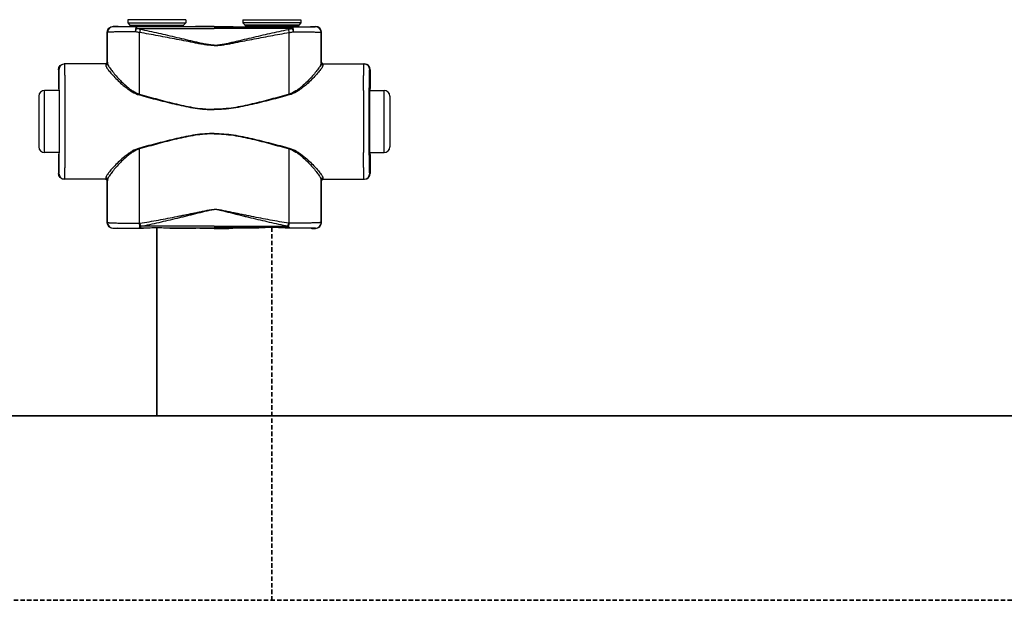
# Model space of a CAD drawing. Header units: millimetres. Extents: x 17747 to 112039, y -74980 to 446921.
# Tile 69 of 256: x 45098 to 45526, y -71859 to -71607. Entities that reach past the tile are written whole.
import ezdxf

# ---------------------------------------------------------------- set-up
doc = ezdxf.new("R2010")
doc.units = ezdxf.units.MM
doc.linetypes.add('VERDECKT', pattern=[9.525, 6.35, -3.175])
doc.layers.add('UT_SCHÉMA_PŘÍVOD', color=10, linetype='Continuous', lineweight=35)
doc.layers.add('UT_SCHÉMA_ZPÁTEČKA', color=172, linetype='VERDECKT', lineweight=35)

msp = doc.modelspace()

# ---------------------------------------------------------------- linework, layer by layer
at = {"color": 0, "linetype": 'Continuous'}
for p, q in [((45170.48, -71607.25), (45145.28, -71607.25)), ((45145.28, -71607.25), (45145.28, -71608.65)), ((45145.28, -71608.65), (45146.23, -71609.61)), ((45145.28, -71608.65), (45170.48, -71608.65)), ((45170.48, -71608.65), (45169.52, -71609.61)), ((45170.48, -71607.25), (45170.48, -71608.65)), ((45195.28, -71607.25), (45220.48, -71607.25)), ((45195.28, -71607.25), (45195.28, -71608.65)), ((45220.48, -71608.65), (45195.28, -71608.65)), ((45195.28, -71608.65), (45196.23, -71609.61)), ((45220.48, -71608.65), (45219.52, -71609.61)), ((45220.48, -71607.25), (45220.48, -71608.65)), ((45136.5, -71612.77), (45136.38, -71612.65)), ((45136.38, -71625.65), (45136.38, -71612.65)), ((45139, -71610.27), (45138.88, -71610.15)), ((45140.53, -71610.15), (45138.88, -71610.15)), ((45140.88, -71610.26), (45140.53, -71610.15)), ((45146.23, -71609.61), (45169.52, -71609.61)), ((45146.38, -71609.96), (45169.38, -71609.96)), ((45146.38, -71609.96), (45146.38, -71610.32)), ((45154.02, -71610.34), (45149.18, -71610.34)), ((45149.18, -71611.04), (45149.18, -71610.34)), ((45149.18, -71611.04), (45182.88, -71611.04)), ((45182.88, -71610.34), (45161.73, -71610.34)), ((45169.38, -71609.96), (45169.38, -71610.32)), ((45176.63, -71610.15), (45174.88, -71610.26)), ((45182.88, -71610.15), (45176.63, -71610.15)), ((45182.88, -71610.15), (45189.13, -71610.15)), ((45182.88, -71610.34), (45204.02, -71610.34)), ((45216.58, -71611.04), (45182.88, -71611.04)), ((45189.13, -71610.15), (45190.88, -71610.26)), ((45219.52, -71609.61), (45196.23, -71609.61)), ((45219.38, -71609.96), (45196.38, -71609.96)), ((45196.38, -71609.96), (45196.38, -71610.32)), ((45211.73, -71610.34), (45216.58, -71610.34)), ((45216.58, -71611.04), (45216.58, -71610.34)), ((45219.38, -71609.96), (45219.38, -71610.32)), ((45224.88, -71610.26), (45225.23, -71610.15)), ((45225.23, -71610.15), (45226.88, -71610.15)), ((45226.76, -71610.27), (45226.88, -71610.15)), ((45229.26, -71612.77), (45229.38, -71612.65)), ((45229.38, -71625.65), (45229.38, -71612.65)), ((45136.38, -71625.65), (45136.48, -71625.65)), ((45229.38, -71625.65), (45229.27, -71625.65)), ((45115.39, -71628.95), (45115.18, -71628.95)), ((45115.18, -71628.95), (45115.18, -71637.1)), ((45135.68, -71626.45), (45117.68, -71626.45)), ((45230.07, -71626.45), (45248.08, -71626.45)), ((45250.37, -71628.95), (45250.58, -71628.95)), ((45250.58, -71628.95), (45250.58, -71637.1)), ((45115.43, -71637.95), (45109.18, -71637.95)), ((45109.18, -71664.95), (45109.18, -71637.95)), ((45115.18, -71637.1), (45115.39, -71637.45)), ((45115.57, -71637.47), (45115.57, -71637.45)), ((45250.18, -71637.47), (45250.18, -71637.45)), ((45250.33, -71637.95), (45256.58, -71637.95)), ((45250.58, -71637.1), (45250.37, -71637.45)), ((45256.58, -71664.95), (45256.58, -71637.95)), ((45106.68, -71640.45), (45106.68, -71662.45)), ((45259.08, -71640.45), (45259.08, -71662.45)), ((45115.43, -71664.95), (45109.18, -71664.95)), ((45115.39, -71665.45), (45115.18, -71665.8)), ((45115.18, -71665.8), (45115.18, -71673.95)), ((45115.57, -71665.45), (45115.57, -71665.44)), ((45250.18, -71665.45), (45250.18, -71665.44)), ((45250.33, -71664.95), (45256.58, -71664.95)), ((45250.37, -71665.45), (45250.58, -71665.8)), ((45250.58, -71665.8), (45250.58, -71673.95)), ((45115.18, -71673.95), (45115.39, -71673.95)), ((45135.68, -71676.45), (45117.68, -71676.45)), ((45136.48, -71677.25), (45136.38, -71677.25)), ((45136.38, -71695.35), (45136.38, -71677.25)), ((45229.27, -71677.25), (45229.38, -71677.25)), ((45229.38, -71695.35), (45229.38, -71677.25)), ((45230.07, -71676.45), (45248.08, -71676.45)), ((45250.58, -71673.95), (45250.37, -71673.95)), ((45136.38, -71695.35), (45136.5, -71695.24)), ((45138.88, -71697.85), (45139, -71697.74)), ((45140.53, -71697.85), (45138.88, -71697.85)), ((45140.88, -71697.75), (45140.53, -71697.85)), ((45150.42, -71695.61), (45150.6, -71695.61)), ((45150.75, -71697.66), (45150.92, -71697.66)), ((45182.88, -71696.92), (45150.92, -71696.92)), ((45150.92, -71697.66), (45150.92, -71696.92)), ((45150.92, -71697.66), (45152.18, -71697.66)), ((45163.57, -71697.66), (45182.88, -71697.66)), ((45176.63, -71697.85), (45174.88, -71697.75)), ((45182.88, -71697.85), (45176.63, -71697.85)), ((45182.88, -71696.92), (45214.83, -71696.92)), ((45202.18, -71697.66), (45182.88, -71697.66)), ((45182.88, -71697.85), (45189.13, -71697.85)), ((45189.13, -71697.85), (45190.88, -71697.75)), ((45214.83, -71697.66), (45213.57, -71697.66)), ((45214.83, -71697.66), (45214.83, -71696.92)), ((45215.01, -71697.66), (45214.83, -71697.66)), ((45215.34, -71695.61), (45215.16, -71695.61)), ((45224.88, -71697.75), (45225.23, -71697.85)), ((45225.23, -71697.85), (45226.88, -71697.85)), ((45226.88, -71697.85), (45226.76, -71697.74)), ((45229.38, -71695.35), (45229.26, -71695.24))]:
    msp.add_line(p, q, dxfattribs=at)
for centre, radius, start, end in [((45139, -71612.77), 2.5, 90.0025, 179.9975), ((45145.88, -71609.96), 0.5, 0, 45), ((45169.88, -71609.96), 0.5, 135, 180), ((45195.88, -71609.96), 0.5, 0, 45), ((45219.88, -71609.96), 0.5, 135, 180), ((45226.76, -71612.77), 2.5, 0.0025, 89.9975), ((45135.68, -71625.65), 0.8, 270.0036, 359.9972), ((45230.07, -71625.65), 0.8, 180.0028, 269.9964), ((45117.89, -71628.95), 2.5, 90.0022, 180.0011), ((45247.87, -71628.95), 2.5, 359.9989, 89.9978), ((45109.18, -71640.45), 2.5, 90, 180), ((42675.72, -71651.45), 2442.41, 359.68325, 0.31675), ((47690.04, -71651.45), 2442.41, 179.68325, 180.31675), ((45256.58, -71640.45), 2.5, 0, 90), ((45109.18, -71662.45), 2.5, 180, 270), ((45256.58, -71662.45), 2.5, 270, 0), ((45117.89, -71673.95), 2.5, 179.9989, 269.9978), ((45135.68, -71677.25), 0.8, 0.0028, 89.9964), ((45230.07, -71677.25), 0.8, 90.0036, 179.9972), ((45247.87, -71673.95), 2.5, 270.0022, 0.0011), ((45139, -71695.23), 2.5, 180.0025, 269.9975), ((45226.76, -71695.23), 2.5, 270.0025, 359.9975)]:
    msp.add_arc(centre, radius, start, end, dxfattribs=at)
at = {"color": 0, "linetype": 'Continuous', "extrusion": (0, 0, -1)}
for centre, major_axis, ratio, start_param, end_param in [((45138.88, -71612.65), (-1.77, 1.77), 0.999973, -0.785384, 0.785384), ((45157.88, -71610.26), (-17, 0), 0.005236, 4.941076, 6.283185), ((45157.88, -71610.26), (-17, 0), 0.005236, 3.141593, 4.483702), ((45135.58, -71625.65), (-0.8, 0), 0.999986, -3.141593, -1.659157), ((45117.68, -71628.95), (-2.5, 0), 0.999945, 0, 1.570796), ((45115.39, -71651.45), (0, 14), 0.010472, 0, 3.141593), ((45117.68, -71673.95), (-2.5, 0), 0.999945, -1.570796, 0), ((45135.58, -71677.25), (0.8, 0), 0.999986, -1.395381, 0), ((45138.88, -71695.35), (1.77, 1.77), 0.999973, -3.926977, -2.356208), ((45157.88, -71697.75), (-17, 0), 0.005236, 0, 1.229157), ((45157.88, -71697.75), (-17, 0), 0.005236, 1.912436, 3.141593)]:
    msp.add_ellipse(centre, major_axis=major_axis, ratio=ratio, start_param=start_param, end_param=end_param, dxfattribs=at)
at = {"color": 0, "linetype": 'Continuous'}
for centre, major_axis, ratio, start_param, end_param in [((45207.88, -71610.26), (17, 0), 0.005236, 3.141593, 4.483702), ((45207.88, -71610.26), (17, 0), 0.005236, 4.941076, 6.283185), ((45226.88, -71612.65), (1.77, 1.77), 0.999973, -0.785384, 0.785384), ((45230.18, -71625.65), (0.8, 0), 0.999986, -3.141593, -1.659157), ((45248.08, -71628.95), (2.5, 0), 0.999945, 0, 1.570796), ((45250.37, -71651.45), (0, 14), 0.010472, 0, 3.141593), ((45230.18, -71677.25), (-0.8, 0), 0.999986, -1.395381, 0), ((45248.08, -71673.95), (2.5, 0), 0.999945, -1.570796, 0), ((45207.88, -71697.75), (17, 0), 0.005236, 1.912436, 3.141593), ((45207.88, -71697.75), (17, 0), 0.005236, 0, 1.229157), ((45226.88, -71695.35), (-1.77, 1.77), 0.999973, -3.926977, -2.356208)]:
    msp.add_ellipse(centre, major_axis=major_axis, ratio=ratio, start_param=start_param, end_param=end_param, dxfattribs=at)
for points, knots in [([(45148.56, -71612.46), (45147.73, -71612.47), (45146.12, -71612.48), (45144.16, -71612.5), (45142.69, -71612.52), (45141.69, -71612.53), (45140.76, -71612.55), (45139.91, -71612.57), (45139.14, -71612.59), (45138.47, -71612.62), (45137.89, -71612.64), (45137.47, -71612.66), (45137.19, -71612.68), (45137.01, -71612.69), (45136.86, -71612.7), (45136.74, -71612.72), (45136.64, -71612.73), (45136.57, -71612.74), (45136.53, -71612.76), (45136.5, -71612.77), (45136.5, -71612.77)], [0, 0, 0, 0, 0.207034, 0.39928, 0.488214, 0.57154, 0.648707, 0.71921, 0.782588, 0.838437, 0.886403, 0.926186, 0.942933, 0.957549, 0.970012, 0.98031, 0.988432, 0.994377, 0.998178, 1, 1, 1, 1]), ([(45136.51, -71626.19), (45136.51, -71625.07), (45136.51, -71620.6), (45136.5, -71616.12), (45136.5, -71612.77)], [0, 0, 0, 0, 0.250733, 1, 1, 1, 1]), ([(45149.18, -71610.34), (45148.47, -71610.34), (45147.11, -71610.34), (45145.45, -71610.34), (45144.22, -71610.33), (45143.37, -71610.33), (45142.58, -71610.32), (45141.87, -71610.32), (45141.22, -71610.31), (45140.66, -71610.31), (45140.17, -71610.3), (45139.82, -71610.3), (45139.58, -71610.3), (45139.43, -71610.29), (45139.3, -71610.29), (45139.2, -71610.29), (45139.13, -71610.28), (45139.08, -71610.28), (45139.05, -71610.28), (45139.03, -71610.28), (45139.02, -71610.28), (45139.01, -71610.28), (45139, -71610.28), (45139, -71610.27)], [0, 0, 0, 0, 0.207653, 0.400343, 0.489423, 0.572844, 0.650059, 0.720565, 0.783909, 0.839692, 0.887568, 0.927242, 0.943927, 0.958477, 0.970869, 0.981088, 0.989117, 0.992306, 0.994945, 0.997032, 0.998568, 0.999554, 1, 1, 1, 1]), ([(45149.18, -71610.34), (45149.09, -71610.35), (45148.99, -71610.46), (45148.91, -71610.59), (45148.84, -71610.74), (45148.76, -71610.97), (45148.69, -71611.28), (45148.63, -71611.64), (45148.58, -71612.04), (45148.57, -71612.32), (45148.56, -71612.46)], [0, 0, 0, 0, 0.117156, 0.161001, 0.211236, 0.330442, 0.472834, 0.634922, 0.812344, 1, 1, 1, 1]), ([(45149.18, -71611.04), (45149.05, -71611.25), (45148.82, -71611.71), (45148.64, -71612.2), (45148.56, -71612.46)], [0, 0, 0, 0, 0.464895, 1, 1, 1, 1]), ([(45150.43, -71612.82), (45150.27, -71612.8), (45149.64, -71612.7), (45149.02, -71612.57), (45148.56, -71612.46)], [0, 0, 0, 0, 0.252579, 1, 1, 1, 1]), ([(45150.75, -71611.49), (45150.61, -71611.46), (45150.08, -71611.34), (45149.56, -71611.18), (45149.18, -71611.04)], [0, 0, 0, 0, 0.253704, 1, 1, 1, 1]), ([(45150.75, -71611.49), (45150.69, -71611.69), (45150.57, -71612.13), (45150.47, -71612.58), (45150.43, -71612.82)], [0, 0, 0, 0, 0.464569, 1, 1, 1, 1]), ([(45182.88, -71618.46), (45182.88, -71618.46), (45182.19, -71618.46), (45180.81, -71618.38), (45178.76, -71618.1), (45176.72, -71617.75), (45174.01, -71617.25), (45170.63, -71616.58), (45166.59, -71615.79), (45162.54, -71615), (45158.5, -71614.24), (45154.47, -71613.51), (45151.77, -71613.05), (45150.43, -71612.82)], [0.5000015, 0.5000015, 0.5000015, 0.5000015, 0.500002, 0.5313979, 0.5627848, 0.5941575, 0.6255147, 0.6881766, 0.7507583, 0.8132458, 0.8756245, 0.9378805, 1, 1, 1, 1]), ([(45150.44, -71639.6), (45150.44, -71637.36), (45150.44, -71628.43), (45150.43, -71619.51), (45150.43, -71612.82)], [0, 0, 0, 0, 0.250952, 1, 1, 1, 1]), ([(45182.88, -71618.28), (45182.88, -71618.28), (45182.53, -71618.28), (45181.84, -71618.26), (45180.47, -71618.12), (45178.77, -71617.84), (45176.75, -71617.42), (45174.73, -71616.96), (45172.73, -71616.49), (45170.05, -71615.85), (45166.72, -71615.05), (45162.72, -71614.11), (45158.73, -71613.19), (45154.74, -71612.31), (45152.08, -71611.76), (45150.75, -71611.49)], [0.499995, 0.499995, 0.499995, 0.499995, 0.4999958, 0.5157333, 0.5314718, 0.5629204, 0.5943483, 0.6257534, 0.6571339, 0.6884877, 0.7511054, 0.813586, 0.8759088, 0.9380534, 1, 1, 1, 1]), ([(45161.73, -71610.34), (45161.09, -71610.34), (45159.81, -71610.37), (45157.88, -71610.39), (45155.95, -71610.37), (45154.66, -71610.34), (45154.02, -71610.34)], [0, 0, 0, 0, 0.248355, 0.5, 0.751645, 1, 1, 1, 1]), ([(45182.88, -71618.28), (45182.88, -71618.28), (45183.22, -71618.28), (45183.91, -71618.26), (45185.29, -71618.12), (45186.99, -71617.84), (45189.01, -71617.42), (45191.02, -71616.96), (45193.03, -71616.49), (45195.7, -71615.85), (45199.04, -71615.05), (45203.03, -71614.11), (45207.03, -71613.19), (45211.01, -71612.31), (45213.68, -71611.76), (45215.01, -71611.49)], [0.499995, 0.499995, 0.499995, 0.499995, 0.4999958, 0.5157333, 0.5314718, 0.5629204, 0.5943483, 0.6257534, 0.6571339, 0.6884877, 0.7511054, 0.813586, 0.8759088, 0.9380534, 1, 1, 1, 1]), ([(45182.88, -71618.46), (45182.88, -71618.46), (45183.57, -71618.46), (45184.95, -71618.38), (45187, -71618.1), (45189.04, -71617.75), (45191.75, -71617.25), (45195.12, -71616.58), (45199.17, -71615.79), (45203.21, -71615), (45207.25, -71614.24), (45211.29, -71613.51), (45213.98, -71613.05), (45215.33, -71612.82)], [0.5000015, 0.5000015, 0.5000015, 0.5000015, 0.500002, 0.5313979, 0.5627848, 0.5941575, 0.6255147, 0.6881766, 0.7507583, 0.8132458, 0.8756245, 0.9378805, 1, 1, 1, 1]), ([(45204.02, -71610.34), (45204.66, -71610.34), (45205.95, -71610.37), (45207.88, -71610.39), (45209.81, -71610.37), (45211.09, -71610.34), (45211.73, -71610.34)], [0, 0, 0, 0, 0.248355, 0.5, 0.751645, 1, 1, 1, 1]), ([(45215.01, -71611.49), (45215.14, -71611.46), (45215.67, -71611.34), (45216.2, -71611.18), (45216.58, -71611.04)], [0, 0, 0, 0, 0.253704, 1, 1, 1, 1]), ([(45215.01, -71611.49), (45215.07, -71611.69), (45215.19, -71612.13), (45215.29, -71612.58), (45215.33, -71612.82)], [0, 0, 0, 0, 0.464569, 1, 1, 1, 1]), ([(45215.32, -71639.6), (45215.32, -71637.36), (45215.32, -71628.43), (45215.33, -71619.51), (45215.33, -71612.82)], [0, 0, 0, 0, 0.250952, 1, 1, 1, 1]), ([(45215.33, -71612.82), (45215.49, -71612.8), (45216.11, -71612.7), (45216.73, -71612.57), (45217.19, -71612.46)], [0, 0, 0, 0, 0.252579, 1, 1, 1, 1]), ([(45216.58, -71610.34), (45217.28, -71610.34), (45218.64, -71610.34), (45220.3, -71610.34), (45221.54, -71610.33), (45222.39, -71610.33), (45223.17, -71610.32), (45223.89, -71610.32), (45224.53, -71610.31), (45225.1, -71610.31), (45225.58, -71610.3), (45225.94, -71610.3), (45226.18, -71610.3), (45226.33, -71610.29), (45226.45, -71610.29), (45226.56, -71610.29), (45226.63, -71610.28), (45226.68, -71610.28), (45226.7, -71610.28), (45226.72, -71610.28), (45226.74, -71610.28), (45226.75, -71610.28), (45226.75, -71610.28), (45226.76, -71610.27)], [0, 0, 0, 0, 0.207653, 0.400343, 0.489423, 0.572844, 0.650059, 0.720565, 0.783909, 0.839692, 0.887568, 0.927242, 0.943927, 0.958477, 0.970869, 0.981088, 0.989117, 0.992306, 0.994945, 0.997032, 0.998568, 0.999554, 1, 1, 1, 1]), ([(45216.58, -71610.34), (45216.67, -71610.35), (45216.77, -71610.46), (45216.85, -71610.59), (45216.92, -71610.74), (45216.99, -71610.97), (45217.07, -71611.28), (45217.13, -71611.64), (45217.17, -71612.04), (45217.19, -71612.32), (45217.19, -71612.46)], [0, 0, 0, 0, 0.117156, 0.161001, 0.211236, 0.330442, 0.472834, 0.634922, 0.812344, 1, 1, 1, 1]), ([(45216.58, -71611.04), (45216.7, -71611.25), (45216.93, -71611.71), (45217.11, -71612.2), (45217.19, -71612.46)], [0, 0, 0, 0, 0.464895, 1, 1, 1, 1]), ([(45217.19, -71612.46), (45218.03, -71612.47), (45219.64, -71612.48), (45221.6, -71612.5), (45223.07, -71612.52), (45224.07, -71612.53), (45225, -71612.55), (45225.85, -71612.57), (45226.61, -71612.59), (45227.29, -71612.62), (45227.86, -71612.64), (45228.28, -71612.66), (45228.57, -71612.68), (45228.75, -71612.69), (45228.9, -71612.7), (45229.02, -71612.72), (45229.12, -71612.73), (45229.19, -71612.74), (45229.23, -71612.76), (45229.25, -71612.77), (45229.26, -71612.77)], [0, 0, 0, 0, 0.207034, 0.39928, 0.488214, 0.57154, 0.648707, 0.71921, 0.782588, 0.838437, 0.886403, 0.926186, 0.942933, 0.957549, 0.970012, 0.98031, 0.988432, 0.994377, 0.998178, 1, 1, 1, 1]), ([(45229.25, -71626.19), (45229.25, -71625.07), (45229.25, -71620.6), (45229.25, -71616.12), (45229.26, -71612.77)], [0, 0, 0, 0, 0.250733, 1, 1, 1, 1]), ([(45136.48, -71625.65), (45136.48, -71625.65), (45136.49, -71625.66), (45136.49, -71625.66), (45136.49, -71625.67), (45136.49, -71625.7), (45136.49, -71625.73), (45136.5, -71625.79), (45136.5, -71625.87), (45136.5, -71625.96), (45136.51, -71626.07), (45136.51, -71626.15), (45136.51, -71626.19)], [0, 0, 0, 0, 0.005057, 0.017214, 0.037015, 0.06455, 0.142921, 0.252392, 0.392925, 0.564459, 0.766871, 1, 1, 1, 1]), ([(45229.27, -71625.65), (45229.27, -71625.65), (45229.27, -71625.66), (45229.27, -71625.66), (45229.27, -71625.67), (45229.27, -71625.7), (45229.26, -71625.73), (45229.26, -71625.79), (45229.26, -71625.87), (45229.25, -71625.96), (45229.25, -71626.07), (45229.25, -71626.15), (45229.25, -71626.19)], [0, 0, 0, 0, 0.005057, 0.017214, 0.037015, 0.06455, 0.142921, 0.252392, 0.392925, 0.564459, 0.766871, 1, 1, 1, 1]), ([(45115.57, -71637.45), (45115.57, -71636.82), (45115.56, -71635.63), (45115.54, -71634.19), (45115.52, -71633.14), (45115.51, -71632.43), (45115.5, -71631.79), (45115.49, -71631.21), (45115.48, -71630.69), (45115.47, -71630.24), (45115.45, -71629.86), (45115.44, -71629.58), (45115.43, -71629.39), (45115.43, -71629.28), (45115.42, -71629.18), (45115.42, -71629.1), (45115.41, -71629.04), (45115.4, -71628.99), (45115.4, -71628.97), (45115.39, -71628.95), (45115.39, -71628.95)], [0, 0, 0, 0, 0.221931, 0.420259, 0.509783, 0.592499, 0.668149, 0.736495, 0.797321, 0.850436, 0.895675, 0.932895, 0.948462, 0.961984, 0.973451, 0.982856, 0.990196, 0.99547, 0.998697, 1, 1, 1, 1]), ([(45118.09, -71637.95), (45118.08, -71637.11), (45118.07, -71635.51), (45118.05, -71633.58), (45118.04, -71632.16), (45118.03, -71631.21), (45118.01, -71630.33), (45118, -71629.54), (45117.99, -71628.84), (45117.98, -71628.22), (45117.96, -71627.69), (45117.95, -71627.31), (45117.94, -71627.06), (45117.93, -71626.9), (45117.93, -71626.77), (45117.92, -71626.66), (45117.91, -71626.57), (45117.9, -71626.51), (45117.9, -71626.47), (45117.89, -71626.46), (45117.89, -71626.45), (45117.89, -71626.45)], [0, 0, 0, 0, 0.218984, 0.416191, 0.505653, 0.588551, 0.664564, 0.733396, 0.794781, 0.848478, 0.894279, 0.932006, 0.947796, 0.961515, 0.973152, 0.982695, 0.990138, 0.995479, 0.998726, 0.999584, 1, 1, 1, 1]), ([(45135.68, -71626.45), (45135.68, -71626.45), (45135.69, -71626.46), (45135.69, -71626.46), (45135.69, -71626.47), (45135.69, -71626.49), (45135.69, -71626.53), (45135.7, -71626.59), (45135.7, -71626.66), (45135.7, -71626.75), (45135.71, -71626.86), (45135.71, -71626.93), (45135.71, -71626.97)], [0, 0, 0, 0, 0.005122, 0.017304, 0.037118, 0.064661, 0.143035, 0.252499, 0.393016, 0.564526, 0.766907, 1, 1, 1, 1]), ([(45136.51, -71626.19), (45136.51, -71626.29), (45136.47, -71626.5), (45136.29, -71626.76), (45136.02, -71626.93), (45135.81, -71626.97), (45135.71, -71626.97)], [0, 0, 0, 0, 0.247572, 0.496581, 0.747591, 1, 1, 1, 1]), ([(45135.71, -71626.97), (45135.71, -71627.04), (45135.73, -71627.18), (45135.81, -71627.4), (45135.92, -71627.65), (45136.13, -71628.03), (45136.48, -71628.58), (45137.01, -71629.28), (45137.66, -71630.07), (45138.69, -71631.25), (45140.19, -71632.83), (45142.23, -71634.8), (45144.15, -71636.44), (45145.84, -71637.7), (45147.7, -71638.91), (45149.24, -71639.63), (45150.34, -71639.93)], [0, 0, 0, 0, 0.009694, 0.02127, 0.034861, 0.050494, 0.087694, 0.13227, 0.183417, 0.240322, 0.368483, 0.511765, 0.666448, 0.747227, 0.829948, 1, 1, 1, 1]), ([(45136.51, -71626.19), (45136.51, -71626.26), (45136.53, -71626.4), (45136.6, -71626.63), (45136.7, -71626.89), (45136.9, -71627.3), (45137.24, -71627.86), (45137.74, -71628.59), (45138.35, -71629.39), (45139.32, -71630.61), (45140.74, -71632.23), (45142.67, -71634.25), (45144.48, -71635.94), (45146.1, -71637.26), (45147.88, -71638.51), (45149.37, -71639.29), (45150.44, -71639.6)], [0, 0, 0, 0, 0.010286, 0.022433, 0.036551, 0.052653, 0.090607, 0.135698, 0.187142, 0.244158, 0.372094, 0.514728, 0.6685, 0.748767, 0.830965, 1, 1, 1, 1]), ([(45229.25, -71626.19), (45229.24, -71626.26), (45229.22, -71626.4), (45229.16, -71626.63), (45229.05, -71626.89), (45228.85, -71627.3), (45228.52, -71627.86), (45228.02, -71628.59), (45227.41, -71629.39), (45226.44, -71630.61), (45225.02, -71632.23), (45223.09, -71634.25), (45221.28, -71635.94), (45219.66, -71637.26), (45217.88, -71638.51), (45216.38, -71639.29), (45215.32, -71639.6)], [0, 0, 0, 0, 0.010286, 0.022433, 0.036551, 0.052653, 0.090607, 0.135698, 0.187142, 0.244158, 0.372094, 0.514728, 0.6685, 0.748767, 0.830965, 1, 1, 1, 1]), ([(45230.05, -71626.97), (45230.04, -71627.04), (45230.02, -71627.18), (45229.95, -71627.4), (45229.84, -71627.65), (45229.63, -71628.03), (45229.27, -71628.58), (45228.74, -71629.28), (45228.1, -71630.07), (45227.07, -71631.25), (45225.56, -71632.83), (45223.52, -71634.8), (45221.61, -71636.44), (45219.91, -71637.7), (45218.06, -71638.91), (45216.51, -71639.63), (45215.42, -71639.93)], [0, 0, 0, 0, 0.009694, 0.02127, 0.034861, 0.050494, 0.087694, 0.13227, 0.183417, 0.240322, 0.368483, 0.511765, 0.666448, 0.747227, 0.829948, 1, 1, 1, 1]), ([(45229.25, -71626.19), (45229.25, -71626.29), (45229.29, -71626.5), (45229.47, -71626.76), (45229.73, -71626.93), (45229.94, -71626.97), (45230.05, -71626.97)], [0, 0, 0, 0, 0.247572, 0.496581, 0.747591, 1, 1, 1, 1]), ([(45230.07, -71626.45), (45230.07, -71626.45), (45230.07, -71626.46), (45230.07, -71626.46), (45230.07, -71626.47), (45230.07, -71626.49), (45230.06, -71626.53), (45230.06, -71626.59), (45230.06, -71626.66), (45230.05, -71626.75), (45230.05, -71626.86), (45230.05, -71626.93), (45230.05, -71626.97)], [0, 0, 0, 0, 0.005122, 0.017304, 0.037118, 0.064661, 0.143035, 0.252499, 0.393016, 0.564526, 0.766907, 1, 1, 1, 1]), ([(45247.67, -71637.95), (45247.68, -71637.11), (45247.69, -71635.51), (45247.7, -71633.58), (45247.72, -71632.16), (45247.73, -71631.21), (45247.74, -71630.33), (45247.75, -71629.54), (45247.77, -71628.84), (45247.78, -71628.22), (45247.79, -71627.69), (45247.81, -71627.31), (45247.82, -71627.06), (45247.82, -71626.9), (45247.83, -71626.77), (45247.84, -71626.66), (45247.85, -71626.57), (45247.85, -71626.51), (45247.86, -71626.47), (45247.86, -71626.46), (45247.87, -71626.45), (45247.87, -71626.45)], [0, 0, 0, 0, 0.218984, 0.416191, 0.505653, 0.588551, 0.664564, 0.733396, 0.794781, 0.848478, 0.894279, 0.932006, 0.947796, 0.961515, 0.973152, 0.982695, 0.990138, 0.995479, 0.998726, 0.999584, 1, 1, 1, 1]), ([(45250.18, -71637.45), (45250.19, -71636.82), (45250.2, -71635.63), (45250.22, -71634.19), (45250.23, -71633.14), (45250.24, -71632.43), (45250.25, -71631.79), (45250.27, -71631.21), (45250.28, -71630.69), (45250.29, -71630.24), (45250.3, -71629.86), (45250.31, -71629.58), (45250.32, -71629.39), (45250.33, -71629.28), (45250.33, -71629.18), (45250.34, -71629.1), (45250.35, -71629.04), (45250.35, -71628.99), (45250.36, -71628.97), (45250.36, -71628.95), (45250.37, -71628.95)], [0, 0, 0, 0, 0.221931, 0.420259, 0.509783, 0.592499, 0.668149, 0.736495, 0.797321, 0.850436, 0.895675, 0.932895, 0.948462, 0.961984, 0.973451, 0.982856, 0.990196, 0.99547, 0.998697, 1, 1, 1, 1]), ([(45115.57, -71665.44), (45115.59, -71663.25), (45115.62, -71658.59), (45115.63, -71651.45), (45115.62, -71644.32), (45115.59, -71639.66), (45115.57, -71637.47)], [0, 0, 0, 0, 0.235226, 0.499987, 0.764754, 1, 1, 1, 1]), ([(45250.18, -71665.44), (45250.17, -71663.25), (45250.14, -71658.59), (45250.13, -71651.45), (45250.14, -71644.32), (45250.17, -71639.66), (45250.18, -71637.47)], [0, 0, 0, 0, 0.235226, 0.499987, 0.764754, 1, 1, 1, 1]), ([(45150.44, -71639.6), (45150.43, -71639.63), (45150.4, -71639.74), (45150.36, -71639.85), (45150.34, -71639.93)], [0, 0, 0, 0, 0.258378, 1, 1, 1, 1]), ([(45150.34, -71639.93), (45153, -71640.65), (45157, -71641.72), (45162.36, -71643.09), (45166.4, -71644.06), (45170.47, -71644.94), (45174.57, -71645.67), (45178.02, -71646.08), (45180.79, -71646.26), (45182.18, -71646.29), (45182.88, -71646.29), (45182.88, -71646.29)], [0, 0, 0, 0, 0.1245061, 0.1869228, 0.2494269, 0.3120016, 0.3746311, 0.4372993, 0.4686472, 0.4999998, 0.5, 0.5, 0.5, 0.5]), ([(45150.44, -71639.6), (45153.09, -71640.33), (45157.08, -71641.44), (45162.41, -71642.85), (45166.44, -71643.85), (45170.49, -71644.75), (45174.58, -71645.5), (45178.03, -71645.93), (45180.8, -71646.11), (45182.18, -71646.14), (45182.88, -71646.14), (45182.88, -71646.14)], [0, 0, 0, 0, 0.1244767, 0.1868883, 0.2493924, 0.3119715, 0.3746087, 0.437287, 0.4686409, 0.4999998, 0.5, 0.5, 0.5, 0.5]), ([(45215.32, -71639.6), (45212.66, -71640.33), (45208.68, -71641.44), (45203.34, -71642.85), (45199.32, -71643.85), (45195.26, -71644.75), (45191.17, -71645.5), (45187.73, -71645.93), (45184.96, -71646.11), (45183.57, -71646.14), (45182.88, -71646.14), (45182.88, -71646.14)], [0, 0, 0, 0, 0.1244767, 0.1868883, 0.2493924, 0.3119715, 0.3746087, 0.437287, 0.4686409, 0.4999998, 0.5, 0.5, 0.5, 0.5]), ([(45215.42, -71639.93), (45212.76, -71640.65), (45208.75, -71641.72), (45203.4, -71643.09), (45199.36, -71644.06), (45195.29, -71644.94), (45191.19, -71645.67), (45187.74, -71646.08), (45184.96, -71646.26), (45183.57, -71646.29), (45182.88, -71646.29), (45182.88, -71646.29)], [0, 0, 0, 0, 0.1245061, 0.1869228, 0.2494269, 0.3120016, 0.3746311, 0.4372993, 0.4686472, 0.4999998, 0.5, 0.5, 0.5, 0.5]), ([(45215.32, -71639.6), (45215.32, -71639.63), (45215.36, -71639.74), (45215.39, -71639.85), (45215.42, -71639.93)], [0, 0, 0, 0, 0.258378, 1, 1, 1, 1]), ([(45182.88, -71656.62), (45181.49, -71656.62), (45178.71, -71656.74), (45174.57, -71657.24), (45170.47, -71657.97), (45166.4, -71658.84), (45162.36, -71659.82), (45157, -71661.19), (45153, -71662.26), (45150.34, -71662.98)], [0.5, 0.5, 0.5, 0.5, 0.5626889, 0.6253582, 0.6879892, 0.7505657, 0.8130716, 0.8754902, 1, 1, 1, 1]), ([(45182.88, -71656.77), (45181.49, -71656.77), (45178.72, -71656.89), (45174.58, -71657.4), (45170.49, -71658.15), (45166.44, -71659.06), (45162.41, -71660.06), (45157.08, -71661.47), (45153.09, -71662.57), (45150.44, -71663.31)], [0.5, 0.5, 0.5, 0.5, 0.5627005, 0.6253799, 0.6880187, 0.7505997, 0.8131057, 0.8755193, 1, 1, 1, 1]), ([(45182.88, -71656.62), (45184.27, -71656.62), (45187.05, -71656.74), (45191.19, -71657.24), (45195.29, -71657.97), (45199.36, -71658.84), (45203.4, -71659.82), (45208.75, -71661.19), (45212.76, -71662.26), (45215.42, -71662.98)], [0.5, 0.5, 0.5, 0.5, 0.5626889, 0.6253582, 0.6879892, 0.7505657, 0.8130716, 0.8754902, 1, 1, 1, 1]), ([(45182.88, -71656.77), (45184.27, -71656.77), (45187.04, -71656.89), (45191.17, -71657.4), (45195.26, -71658.15), (45199.32, -71659.06), (45203.34, -71660.06), (45208.68, -71661.47), (45212.66, -71662.57), (45215.32, -71663.31)], [0.5, 0.5, 0.5, 0.5, 0.5627005, 0.6253799, 0.6880187, 0.7505997, 0.8131057, 0.8755193, 1, 1, 1, 1]), ([(45150.34, -71662.98), (45149.24, -71663.27), (45147.7, -71664), (45145.84, -71665.2), (45144.15, -71666.47), (45142.23, -71668.11), (45140.19, -71670.07), (45138.69, -71671.66), (45137.66, -71672.84), (45137.01, -71673.62), (45136.48, -71674.33), (45136.13, -71674.87), (45135.92, -71675.26), (45135.81, -71675.51), (45135.73, -71675.73), (45135.71, -71675.87), (45135.71, -71675.93)], [0, 0, 0, 0, 0.170052, 0.252774, 0.333553, 0.488235, 0.631517, 0.759678, 0.816583, 0.86773, 0.912306, 0.949506, 0.965139, 0.978731, 0.990306, 1, 1, 1, 1]), ([(45150.44, -71663.31), (45149.37, -71663.62), (45147.88, -71664.39), (45146.1, -71665.65), (45144.48, -71666.96), (45142.67, -71668.65), (45140.74, -71670.67), (45139.32, -71672.3), (45138.35, -71673.51), (45137.74, -71674.32), (45137.24, -71675.05), (45136.9, -71675.61), (45136.7, -71676.01), (45136.6, -71676.27), (45136.53, -71676.5), (45136.51, -71676.65), (45136.51, -71676.72)], [0, 0, 0, 0, 0.169036, 0.251233, 0.3315, 0.485272, 0.627906, 0.755842, 0.812858, 0.864302, 0.909393, 0.947347, 0.963449, 0.977567, 0.989714, 1, 1, 1, 1]), ([(45150.44, -71663.31), (45150.43, -71663.28), (45150.4, -71663.17), (45150.36, -71663.06), (45150.34, -71662.98)], [0, 0, 0, 0, 0.258378, 1, 1, 1, 1]), ([(45150.42, -71695.61), (45150.42, -71692.93), (45150.43, -71682.16), (45150.44, -71671.4), (45150.44, -71663.31)], [0, 0, 0, 0, 0.248459, 1, 1, 1, 1]), ([(45215.32, -71663.31), (45215.32, -71663.28), (45215.36, -71663.17), (45215.39, -71663.06), (45215.42, -71662.98)], [0, 0, 0, 0, 0.258378, 1, 1, 1, 1]), ([(45215.32, -71663.31), (45216.38, -71663.62), (45217.88, -71664.39), (45219.66, -71665.65), (45221.28, -71666.96), (45223.09, -71668.65), (45225.02, -71670.67), (45226.44, -71672.3), (45227.41, -71673.51), (45228.02, -71674.32), (45228.52, -71675.05), (45228.85, -71675.61), (45229.05, -71676.01), (45229.16, -71676.27), (45229.22, -71676.5), (45229.24, -71676.65), (45229.25, -71676.72)], [0, 0, 0, 0, 0.169036, 0.251233, 0.3315, 0.485272, 0.627906, 0.755842, 0.812858, 0.864302, 0.909393, 0.947347, 0.963449, 0.977567, 0.989714, 1, 1, 1, 1]), ([(45215.34, -71695.61), (45215.33, -71692.93), (45215.32, -71682.16), (45215.32, -71671.4), (45215.32, -71663.31)], [0, 0, 0, 0, 0.248459, 1, 1, 1, 1]), ([(45215.42, -71662.98), (45216.51, -71663.27), (45218.06, -71664), (45219.91, -71665.2), (45221.61, -71666.47), (45223.52, -71668.11), (45225.56, -71670.07), (45227.07, -71671.66), (45228.1, -71672.84), (45228.74, -71673.62), (45229.27, -71674.33), (45229.63, -71674.87), (45229.84, -71675.26), (45229.95, -71675.51), (45230.02, -71675.73), (45230.04, -71675.87), (45230.05, -71675.93)], [0, 0, 0, 0, 0.170052, 0.252774, 0.333553, 0.488235, 0.631517, 0.759678, 0.816583, 0.86773, 0.912306, 0.949506, 0.965139, 0.978731, 0.990306, 1, 1, 1, 1]), ([(45115.39, -71673.95), (45115.39, -71673.95), (45115.4, -71673.94), (45115.4, -71673.91), (45115.41, -71673.87), (45115.42, -71673.8), (45115.42, -71673.72), (45115.43, -71673.63), (45115.43, -71673.51), (45115.44, -71673.33), (45115.45, -71673.05), (45115.47, -71672.66), (45115.48, -71672.21), (45115.49, -71671.7), (45115.5, -71671.12), (45115.51, -71670.47), (45115.52, -71669.77), (45115.54, -71668.72), (45115.56, -71667.27), (45115.57, -71666.08), (45115.57, -71665.45)], [0, 0, 0, 0, 0.001303, 0.00453, 0.009804, 0.017144, 0.026549, 0.038016, 0.051538, 0.067105, 0.104325, 0.149564, 0.202679, 0.263505, 0.331851, 0.407501, 0.490217, 0.579741, 0.778069, 1, 1, 1, 1]), ([(45117.89, -71676.45), (45117.89, -71676.45), (45117.89, -71676.45), (45117.9, -71676.43), (45117.9, -71676.4), (45117.91, -71676.33), (45117.92, -71676.25), (45117.93, -71676.14), (45117.93, -71676.01), (45117.94, -71675.85), (45117.95, -71675.59), (45117.96, -71675.21), (45117.98, -71674.68), (45117.99, -71674.07), (45118, -71673.36), (45118.01, -71672.57), (45118.03, -71671.7), (45118.04, -71670.75), (45118.05, -71669.33), (45118.07, -71667.39), (45118.08, -71665.79), (45118.09, -71664.95)], [0, 0, 0, 0, 0.000416, 0.001274, 0.004521, 0.009862, 0.017305, 0.026849, 0.038485, 0.052204, 0.067994, 0.105721, 0.151522, 0.205219, 0.266604, 0.335437, 0.411449, 0.494347, 0.58381, 0.781016, 1, 1, 1, 1]), ([(45247.87, -71676.45), (45247.87, -71676.45), (45247.86, -71676.45), (45247.86, -71676.43), (45247.85, -71676.4), (45247.85, -71676.33), (45247.84, -71676.25), (45247.83, -71676.14), (45247.82, -71676.01), (45247.82, -71675.85), (45247.81, -71675.59), (45247.79, -71675.21), (45247.78, -71674.68), (45247.77, -71674.07), (45247.75, -71673.36), (45247.74, -71672.57), (45247.73, -71671.7), (45247.72, -71670.75), (45247.7, -71669.33), (45247.69, -71667.39), (45247.68, -71665.79), (45247.67, -71664.95)], [0, 0, 0, 0, 0.000416, 0.001274, 0.004521, 0.009862, 0.017305, 0.026849, 0.038485, 0.052204, 0.067994, 0.105721, 0.151522, 0.205219, 0.266604, 0.335437, 0.411449, 0.494347, 0.58381, 0.781016, 1, 1, 1, 1]), ([(45250.37, -71673.95), (45250.36, -71673.95), (45250.36, -71673.94), (45250.35, -71673.91), (45250.35, -71673.87), (45250.34, -71673.8), (45250.33, -71673.72), (45250.33, -71673.63), (45250.32, -71673.51), (45250.31, -71673.33), (45250.3, -71673.05), (45250.29, -71672.66), (45250.28, -71672.21), (45250.27, -71671.7), (45250.25, -71671.12), (45250.24, -71670.47), (45250.23, -71669.77), (45250.22, -71668.72), (45250.2, -71667.27), (45250.19, -71666.08), (45250.18, -71665.45)], [0, 0, 0, 0, 0.001303, 0.00453, 0.009804, 0.017144, 0.026549, 0.038016, 0.051538, 0.067105, 0.104325, 0.149564, 0.202679, 0.263505, 0.331851, 0.407501, 0.490217, 0.579741, 0.778069, 1, 1, 1, 1]), ([(45135.71, -71675.93), (45135.71, -71675.97), (45135.71, -71676.05), (45135.7, -71676.15), (45135.7, -71676.24), (45135.7, -71676.32), (45135.69, -71676.37), (45135.69, -71676.41), (45135.69, -71676.43), (45135.69, -71676.44), (45135.69, -71676.45), (45135.68, -71676.45), (45135.68, -71676.45)], [0, 0, 0, 0, 0.233093, 0.435474, 0.606984, 0.747501, 0.856965, 0.935339, 0.962882, 0.982696, 0.994878, 1, 1, 1, 1]), ([(45136.51, -71676.72), (45136.51, -71676.62), (45136.47, -71676.41), (45136.29, -71676.15), (45136.02, -71675.97), (45135.81, -71675.93), (45135.71, -71675.93)], [0, 0, 0, 0, 0.247572, 0.496581, 0.747591, 1, 1, 1, 1]), ([(45136.51, -71676.72), (45136.51, -71676.76), (45136.51, -71676.84), (45136.5, -71676.95), (45136.5, -71677.04), (45136.5, -71677.11), (45136.49, -71677.17), (45136.49, -71677.21), (45136.49, -71677.23), (45136.49, -71677.24), (45136.49, -71677.25), (45136.48, -71677.25), (45136.48, -71677.25)], [0, 0, 0, 0, 0.23313, 0.435541, 0.607074, 0.747608, 0.857079, 0.93545, 0.962985, 0.982786, 0.994943, 1, 1, 1, 1]), ([(45136.5, -71695.24), (45136.5, -71693.7), (45136.5, -71687.53), (45136.51, -71681.35), (45136.51, -71676.72)], [0, 0, 0, 0, 0.248801, 1, 1, 1, 1]), ([(45229.25, -71676.72), (45229.25, -71676.62), (45229.29, -71676.41), (45229.47, -71676.15), (45229.73, -71675.97), (45229.94, -71675.93), (45230.05, -71675.93)], [0, 0, 0, 0, 0.247572, 0.496581, 0.747591, 1, 1, 1, 1]), ([(45229.26, -71695.24), (45229.26, -71693.7), (45229.25, -71687.53), (45229.25, -71681.35), (45229.25, -71676.72)], [0, 0, 0, 0, 0.248801, 1, 1, 1, 1]), ([(45229.25, -71676.72), (45229.25, -71676.76), (45229.25, -71676.84), (45229.25, -71676.95), (45229.26, -71677.04), (45229.26, -71677.11), (45229.26, -71677.17), (45229.27, -71677.21), (45229.27, -71677.23), (45229.27, -71677.24), (45229.27, -71677.25), (45229.27, -71677.25), (45229.27, -71677.25)], [0, 0, 0, 0, 0.23313, 0.435541, 0.607074, 0.747608, 0.857079, 0.93545, 0.962985, 0.982786, 0.994943, 1, 1, 1, 1]), ([(45230.05, -71675.93), (45230.05, -71675.97), (45230.05, -71676.05), (45230.05, -71676.15), (45230.06, -71676.24), (45230.06, -71676.32), (45230.06, -71676.37), (45230.07, -71676.41), (45230.07, -71676.43), (45230.07, -71676.44), (45230.07, -71676.45), (45230.07, -71676.45), (45230.07, -71676.45)], [0, 0, 0, 0, 0.233093, 0.435474, 0.606984, 0.747501, 0.856965, 0.935339, 0.962882, 0.982696, 0.994878, 1, 1, 1, 1]), ([(45150.6, -71695.61), (45151.94, -71695.38), (45154.63, -71694.93), (45158.65, -71694.2), (45162.68, -71693.44), (45166.03, -71692.78), (45168.72, -71692.24), (45170.73, -71691.84), (45172.75, -71691.42), (45174.76, -71691.01), (45176.78, -71690.59), (45178.46, -71690.25), (45179.81, -71689.98), (45181.16, -71689.74), (45182.19, -71689.6), (45182.88, -71689.6)], [0, 0, 0, 0, 0.0621172, 0.1243716, 0.1867502, 0.2492392, 0.2805207, 0.3118245, 0.3431487, 0.3744915, 0.4058513, 0.4372266, 0.4529199, 0.4686172, 0.5, 0.5, 0.5, 0.5]), ([(45150.92, -71696.92), (45152.25, -71696.65), (45154.9, -71696.1), (45158.88, -71695.22), (45162.87, -71694.31), (45166.18, -71693.52), (45168.84, -71692.87), (45170.83, -71692.38), (45172.83, -71691.88), (45174.82, -71691.38), (45176.82, -71690.88), (45178.49, -71690.46), (45179.82, -71690.14), (45181.16, -71689.85), (45182.19, -71689.67), (45182.88, -71689.67)], [0, 0, 0, 0, 0.0619437, 0.1240868, 0.1864104, 0.2488944, 0.2801902, 0.3115184, 0.3428764, 0.3742614, 0.4056711, 0.4371032, 0.4528275, 0.4685577, 0.5, 0.5, 0.5, 0.5]), ([(45215.16, -71695.61), (45213.81, -71695.38), (45211.13, -71694.93), (45207.11, -71694.2), (45203.08, -71693.44), (45199.73, -71692.78), (45197.04, -71692.24), (45195.03, -71691.84), (45193.01, -71691.42), (45190.99, -71691.01), (45188.98, -71690.59), (45187.29, -71690.25), (45185.94, -71689.98), (45184.59, -71689.74), (45183.56, -71689.6), (45182.88, -71689.6)], [0, 0, 0, 0, 0.0621172, 0.1243716, 0.1867502, 0.2492392, 0.2805207, 0.3118245, 0.3431487, 0.3744915, 0.4058513, 0.4372266, 0.4529199, 0.4686172, 0.5, 0.5, 0.5, 0.5]), ([(45214.83, -71696.92), (45213.51, -71696.65), (45210.85, -71696.1), (45206.87, -71695.22), (45202.89, -71694.31), (45199.57, -71693.52), (45196.92, -71692.87), (45194.92, -71692.38), (45192.93, -71691.88), (45190.93, -71691.38), (45188.94, -71690.88), (45187.27, -71690.46), (45185.93, -71690.14), (45184.59, -71689.85), (45183.56, -71689.67), (45182.88, -71689.67)], [0, 0, 0, 0, 0.0619437, 0.1240868, 0.1864104, 0.2488944, 0.2801902, 0.3115184, 0.3428764, 0.3742614, 0.4056711, 0.4371032, 0.4528275, 0.4685577, 0.5, 0.5, 0.5, 0.5]), ([(45136.5, -71695.24), (45136.5, -71695.24), (45136.53, -71695.26), (45136.58, -71695.27), (45136.66, -71695.29), (45136.77, -71695.31), (45136.92, -71695.32), (45137.1, -71695.34), (45137.3, -71695.36), (45137.64, -71695.38), (45138.14, -71695.41), (45138.82, -71695.43), (45139.61, -71695.46), (45140.5, -71695.49), (45141.49, -71695.51), (45142.57, -71695.53), (45143.74, -71695.55), (45145.42, -71695.57), (45147.66, -71695.59), (45149.48, -71695.6), (45150.42, -71695.61)], [0, 0, 0, 0, 0.001901, 0.0058, 0.011886, 0.020197, 0.030732, 0.043479, 0.058422, 0.075536, 0.116153, 0.165047, 0.22186, 0.286169, 0.35749, 0.43527, 0.518903, 0.607727, 0.798032, 1, 1, 1, 1]), ([(45139, -71697.74), (45139, -71697.73), (45139, -71697.73), (45139.01, -71697.73), (45139.03, -71697.73), (45139.06, -71697.73), (45139.09, -71697.73), (45139.14, -71697.72), (45139.23, -71697.72), (45139.35, -71697.72), (45139.5, -71697.72), (45139.68, -71697.71), (45139.88, -71697.71), (45140.1, -71697.71), (45140.45, -71697.7), (45140.95, -71697.7), (45141.61, -71697.69), (45142.36, -71697.69), (45143.2, -71697.68), (45144.11, -71697.68), (45145.09, -71697.68), (45146.52, -71697.67), (45148.41, -71697.67), (45149.95, -71697.66), (45150.75, -71697.66)], [0, 0, 0, 0, 0.000442, 0.001439, 0.003, 0.005125, 0.007814, 0.011067, 0.019262, 0.029696, 0.04235, 0.057205, 0.074237, 0.093413, 0.114703, 0.163471, 0.220191, 0.284451, 0.355774, 0.433617, 0.517377, 0.606395, 0.797271, 1, 1, 1, 1]), ([(45150.75, -71697.66), (45150.72, -71697.66), (45150.69, -71697.63), (45150.66, -71697.57), (45150.63, -71697.51), (45150.6, -71697.42), (45150.57, -71697.28), (45150.51, -71696.94), (45150.45, -71696.37), (45150.43, -71695.88), (45150.42, -71695.61)], [0, 0, 0, 0, 0.03281, 0.058939, 0.09263, 0.134005, 0.182986, 0.302653, 0.616803, 1, 1, 1, 1]), ([(45150.92, -71697.66), (45150.9, -71697.66), (45150.86, -71697.63), (45150.83, -71697.57), (45150.81, -71697.51), (45150.78, -71697.42), (45150.75, -71697.28), (45150.69, -71696.94), (45150.63, -71696.37), (45150.61, -71695.88), (45150.6, -71695.61)], [0, 0, 0, 0, 0.032697, 0.058797, 0.092469, 0.133835, 0.182813, 0.302491, 0.616704, 1, 1, 1, 1]), ([(45150.92, -71696.92), (45150.86, -71696.72), (45150.74, -71696.28), (45150.64, -71695.84), (45150.6, -71695.61)], [0, 0, 0, 0, 0.463333, 1, 1, 1, 1]), ([(45152.18, -71697.66), (45152.65, -71697.66), (45153.58, -71697.63), (45154.99, -71697.55), (45156.43, -71697.48), (45157.88, -71697.45), (45159.33, -71697.48), (45160.76, -71697.55), (45162.18, -71697.63), (45163.11, -71697.66), (45163.57, -71697.66)], [0, 0, 0, 0, 0.12176, 0.246313, 0.372689, 0.5, 0.627311, 0.753687, 0.87824, 1, 1, 1, 1]), ([(45213.57, -71697.66), (45213.11, -71697.66), (45212.18, -71697.63), (45210.76, -71697.55), (45209.33, -71697.48), (45207.88, -71697.45), (45206.43, -71697.48), (45204.99, -71697.55), (45203.58, -71697.63), (45202.65, -71697.66), (45202.18, -71697.66)], [0, 0, 0, 0, 0.12176, 0.246313, 0.372689, 0.5, 0.627311, 0.753687, 0.87824, 1, 1, 1, 1]), ([(45214.83, -71697.66), (45214.86, -71697.66), (45214.89, -71697.63), (45214.92, -71697.57), (45214.95, -71697.51), (45214.97, -71697.42), (45215.01, -71697.28), (45215.07, -71696.94), (45215.13, -71696.37), (45215.15, -71695.88), (45215.16, -71695.61)], [0, 0, 0, 0, 0.032697, 0.058797, 0.092469, 0.133835, 0.182813, 0.302491, 0.616704, 1, 1, 1, 1]), ([(45214.83, -71696.92), (45214.9, -71696.72), (45215.02, -71696.28), (45215.11, -71695.84), (45215.16, -71695.61)], [0, 0, 0, 0, 0.463333, 1, 1, 1, 1]), ([(45215.01, -71697.66), (45215.03, -71697.66), (45215.07, -71697.63), (45215.1, -71697.57), (45215.13, -71697.51), (45215.15, -71697.42), (45215.19, -71697.28), (45215.25, -71696.94), (45215.31, -71696.37), (45215.33, -71695.88), (45215.34, -71695.61)], [0, 0, 0, 0, 0.03281, 0.058939, 0.09263, 0.134005, 0.182986, 0.302653, 0.616803, 1, 1, 1, 1]), ([(45226.76, -71697.74), (45226.76, -71697.73), (45226.75, -71697.73), (45226.74, -71697.73), (45226.72, -71697.73), (45226.7, -71697.73), (45226.67, -71697.73), (45226.61, -71697.72), (45226.53, -71697.72), (45226.4, -71697.72), (45226.26, -71697.72), (45226.08, -71697.71), (45225.88, -71697.71), (45225.66, -71697.71), (45225.31, -71697.7), (45224.81, -71697.7), (45224.14, -71697.69), (45223.39, -71697.69), (45222.56, -71697.68), (45221.64, -71697.68), (45220.66, -71697.68), (45219.24, -71697.67), (45217.35, -71697.67), (45215.81, -71697.66), (45215.01, -71697.66)], [0, 0, 0, 0, 0.000442, 0.001439, 0.003, 0.005125, 0.007814, 0.011067, 0.019262, 0.029696, 0.04235, 0.057205, 0.074237, 0.093413, 0.114703, 0.163471, 0.220191, 0.284451, 0.355774, 0.433617, 0.517377, 0.606395, 0.797271, 1, 1, 1, 1]), ([(45229.26, -71695.24), (45229.26, -71695.24), (45229.23, -71695.26), (45229.18, -71695.27), (45229.1, -71695.29), (45228.98, -71695.31), (45228.84, -71695.32), (45228.66, -71695.34), (45228.45, -71695.36), (45228.11, -71695.38), (45227.62, -71695.41), (45226.94, -71695.43), (45226.15, -71695.46), (45225.26, -71695.49), (45224.26, -71695.51), (45223.18, -71695.53), (45222.02, -71695.55), (45220.33, -71695.57), (45218.1, -71695.59), (45216.27, -71695.6), (45215.34, -71695.61)], [0, 0, 0, 0, 0.001901, 0.0058, 0.011886, 0.020197, 0.030732, 0.043479, 0.058422, 0.075536, 0.116153, 0.165047, 0.22186, 0.286169, 0.35749, 0.43527, 0.518903, 0.607727, 0.798032, 1, 1, 1, 1])]:
    msp.add_open_spline(points, degree=3, knots=knots, dxfattribs=at)
at = {"layer": 'UT_SCHÉMA_PŘÍVOD'}
for p, q in [((45157.88, -71697.46), (45157.88, -71779.25)), ((38957.88, -71779.25), (45782.88, -71779.25))]:
    msp.add_line(p, q, dxfattribs=at)
at = {"layer": 'UT_SCHÉMA_ZPÁTEČKA', "ltscale": 0.3}
for p, q in [((45207.88, -71697.46), (45207.88, -71859.25)), ((38877.88, -71859.25), (46332.88, -71859.25))]:
    msp.add_line(p, q, dxfattribs=at)

doc.saveas('drawing.dxf')
